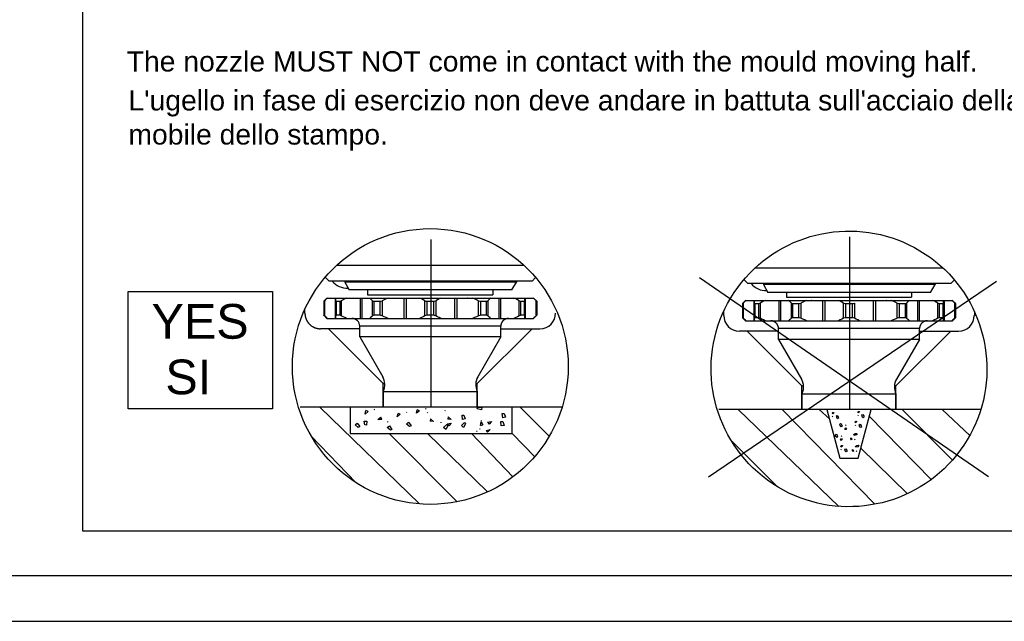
# Model space of a CAD drawing. Extents: x 0 to 1189, y 0 to 841.
# Tile 59 of 80: x 823 to 930, y 0 to 66. Entities that reach past the tile are written whole.
import ezdxf

# ---------------------------------------------------------------- set-up
doc = ezdxf.new("R2010")
doc.units = 0
doc.header["$LTSCALE"] = 65.395
doc.layers.get('0').update_dxf_attribs({"linetype": 'CONTINUOUS'})
doc.styles.add('TEXTSTYLE_2', font='arial.ttf')

# ---------------------------------------------------------------- blocks, each defined once
blk = doc.blocks.new('A0_BL15', base_point=(594.5, 420.5))
at = {"color": 7, "linetype": 'CONTINUOUS'}
for p, q in [((5, 5), (1184, 5)), ((0, 0), (1189, 0))]:
    blk.add_line(p, q, dxfattribs=at)
blk = doc.blocks.new('MG46-3DSLA_BL18', base_point=(890.55, 72.27))
at = {"color": 7, "linetype": 'CONTINUOUS'}
for p, q in [((829.56, 9.87), (829.56, 134.63)), ((908.48, 41.9), (909.09, 42.09)), ((909.09, 42.09), (909.71, 42.26)), ((909.71, 42.26), (910.34, 42.4)), ((910.34, 42.4), (910.97, 42.51)), ((910.97, 42.51), (911.61, 42.6)), ((911.61, 42.6), (912.25, 42.66)), ((912.25, 42.66), (912.89, 42.69)), ((912.89, 42.69), (913.54, 42.7)), ((913.41, 23.18), (913.41, 42.05)), ((913.54, 42.7), (914.18, 42.68)), ((914.18, 42.68), (914.83, 42.63)), ((914.83, 42.63), (915.48, 42.55)), ((915.48, 42.55), (916.12, 42.44)), ((916.12, 42.44), (916.76, 42.31)), ((916.76, 42.31), (917.39, 42.14)), ((917.39, 42.14), (918.03, 41.95)), ((867.63, 23.44), (867.63, 41.79)), ((906.11, 40.87), (906.69, 41.16)), ((906.69, 41.16), (907.27, 41.43)), ((907.27, 41.43), (907.87, 41.68)), ((907.87, 41.68), (908.48, 41.9)), ((918.03, 41.95), (918.65, 41.73)), ((918.65, 41.73), (919.27, 41.48)), ((919.27, 41.48), (919.88, 41.2)), ((919.88, 41.2), (920.49, 40.89)), ((904.46, 39.82), (904.99, 40.2)), ((904.99, 40.2), (905.55, 40.54)), ((905.55, 40.54), (906.11, 40.87)), ((920.49, 40.89), (921.08, 40.55)), ((921.08, 40.55), (921.66, 40.18)), ((921.66, 40.18), (922.23, 39.79)), ((857.29, 38.95), (877.78, 38.95)), ((902.94, 38.56), (903.43, 39)), ((903.43, 39), (903.93, 39.43)), ((903.93, 39.43), (904.46, 39.82)), ((922.23, 39.79), (922.77, 39.37)), ((922.77, 39.37), (923.29, 38.93)), ((923.29, 38.93), (923.79, 38.48)), ((902.01, 37.59), (902.46, 38.09)), ((902.46, 38.09), (902.94, 38.56)), ((903.08, 38.68), (923.57, 38.68)), ((923.79, 38.48), (924.26, 38.01)), ((924.26, 38.01), (924.7, 37.51)), ((856.05, 37.65), (856.49, 37.23)), ((878.67, 37.23), (856.49, 37.23)), ((858.2, 37.23), (858.2, 37.1)), ((858.2, 37.1), (858.67, 36.25)), ((876.96, 37.1), (858.2, 37.1)), ((876.44, 36.25), (876.96, 37.1)), ((876.96, 37.23), (876.96, 37.1)), ((879.05, 37.61), (878.67, 37.23)), ((928.56, 15.82), (896.96, 37.59)), ((897.95, 15.82), (929.44, 37.22)), ((901.15, 36.53), (901.57, 37.07)), ((901.57, 37.07), (902.01, 37.59)), ((901.83, 37.39), (902.27, 36.97)), ((924.46, 36.97), (902.27, 36.97)), ((903.98, 36.97), (903.98, 36.84)), ((903.98, 36.84), (904.46, 35.99)), ((922.74, 36.84), (903.98, 36.84)), ((922.23, 35.99), (922.74, 36.84)), ((922.74, 36.97), (922.74, 36.84)), ((924.84, 37.35), (924.46, 36.97)), ((924.7, 37.51), (925.13, 37.01)), ((925.13, 37.01), (925.52, 36.48)), ((834.51, 36.09), (850.27, 36.09)), ((834.51, 23.25), (834.51, 36.09)), ((850.27, 36.09), (850.27, 23.25)), ((876.44, 36.25), (858.67, 36.25)), ((860.68, 36.25), (860.68, 35.71)), ((860.68, 35.71), (874.39, 35.71)), ((874.39, 36.25), (874.39, 35.71)), ((900.39, 35.38), (900.76, 35.96)), ((900.76, 35.96), (901.15, 36.53)), ((922.23, 35.99), (904.46, 35.99)), ((906.47, 35.99), (906.47, 35.45)), ((920.17, 35.99), (920.17, 35.45)), ((925.52, 36.48), (925.9, 35.95)), ((925.9, 35.95), (926.24, 35.4)), ((856.23, 35.36), (855.89, 35.02)), ((855.89, 35.02), (855.91, 35.04)), ((855.89, 35.02), (855.89, 35.02)), ((855.89, 35.02), (855.89, 33.48)), ((855.89, 35.02), (855.89, 33.48)), ((855.91, 35.04), (856.07, 35.18)), ((855.96, 35.08), (855.96, 33.42)), ((856.18, 35.28), (856.07, 35.18)), ((856.29, 35.36), (856.18, 35.28)), ((856.23, 35.36), (863.43, 35.36)), ((857.14, 35.36), (857.14, 33.14)), ((857.21, 33.14), (857.21, 35.36)), ((857.21, 35.08), (857.23, 35.04)), ((857.23, 35.04), (857.28, 35.02)), ((857.28, 35.02), (857.63, 35.02)), ((857.28, 33.48), (857.28, 35.02)), ((857.63, 35.02), (857.71, 35.04)), ((857.63, 35.02), (857.63, 33.48)), ((857.71, 35.04), (857.81, 35.08)), ((858, 35.18), (857.81, 35.08)), ((857.81, 35.08), (857.81, 33.42)), ((858.19, 35.28), (858, 35.18)), ((858.38, 35.36), (858.19, 35.28)), ((859.86, 35.36), (859.86, 33.14)), ((860.05, 35.36), (860.05, 33.14)), ((861.01, 35.28), (860.91, 35.36)), ((861.12, 35.18), (861.01, 35.28)), ((861.23, 35.08), (861.12, 35.18)), ((861.23, 35.08), (861.31, 35.04)), ((861.23, 33.42), (861.23, 35.08)), ((861.31, 35.04), (861.41, 35.02)), ((861.41, 35.02), (862.02, 35.02)), ((861.41, 33.48), (861.41, 35.02)), ((862.02, 35.02), (862.13, 35.04)), ((862.02, 35.02), (862.02, 33.48)), ((862.13, 35.04), (862.26, 35.08)), ((862.48, 35.18), (862.26, 35.08)), ((862.26, 35.08), (862.26, 33.42)), ((862.7, 35.28), (862.48, 35.18)), ((862.92, 35.36), (862.7, 35.28)), ((863.46, 35.36), (863.43, 35.36)), ((863.46, 35.36), (871.61, 35.36)), ((864.63, 35.36), (864.63, 33.14)), ((864.89, 35.36), (864.89, 33.14)), ((866.56, 35.28), (866.37, 35.36)), ((866.75, 35.18), (866.56, 35.28)), ((866.94, 35.08), (866.75, 35.18)), ((866.94, 35.08), (867.06, 35.04)), ((866.94, 33.42), (866.94, 35.08)), ((867.06, 35.04), (867.18, 35.02)), ((867.18, 35.02), (867.89, 35.02)), ((867.18, 33.48), (867.18, 35.02)), ((867.89, 35.02), (868.01, 35.04)), ((867.89, 35.02), (867.89, 33.48)), ((868.01, 35.04), (868.13, 35.08)), ((868.32, 35.18), (868.13, 35.08)), ((868.13, 35.08), (868.13, 33.42)), ((868.51, 35.28), (868.32, 35.18)), ((868.7, 35.36), (868.51, 35.28)), ((870.18, 35.36), (870.18, 33.14)), ((870.44, 35.36), (870.44, 33.14)), ((871.65, 35.36), (871.61, 35.36)), ((871.65, 35.36), (878.84, 35.36)), ((872.37, 35.28), (872.15, 35.36)), ((872.59, 35.18), (872.37, 35.28)), ((872.81, 35.08), (872.59, 35.18)), ((872.81, 35.08), (872.94, 35.04)), ((872.81, 33.42), (872.81, 35.08)), ((872.94, 35.04), (873.05, 35.02)), ((873.05, 35.02), (873.66, 35.02)), ((873.05, 33.48), (873.05, 35.02)), ((873.66, 35.02), (873.76, 35.04)), ((873.66, 35.02), (873.66, 33.48)), ((873.76, 35.04), (873.84, 35.08)), ((873.95, 35.18), (873.84, 35.08)), ((873.84, 35.08), (873.84, 33.42)), ((874.06, 35.28), (873.95, 35.18)), ((874.17, 35.36), (874.06, 35.28)), ((875.02, 35.36), (875.02, 33.14)), ((875.21, 35.36), (875.21, 33.14)), ((876.88, 35.28), (876.69, 35.36)), ((877.07, 35.18), (876.88, 35.28)), ((877.26, 35.08), (877.07, 35.18)), ((877.26, 35.08), (877.37, 35.04)), ((877.26, 33.42), (877.26, 35.08)), ((877.37, 35.04), (877.45, 35.02)), ((877.45, 35.02), (877.8, 35.02)), ((877.45, 33.48), (877.45, 35.02)), ((877.8, 35.02), (877.84, 35.04)), ((877.8, 35.02), (877.8, 33.48)), ((877.84, 35.04), (877.86, 35.08)), ((877.86, 33.14), (877.86, 35.36)), ((877.93, 35.36), (877.93, 33.14)), ((878.89, 35.28), (878.78, 35.36)), ((878.84, 35.36), (879.19, 35.02)), ((879, 35.18), (878.89, 35.28)), ((879.16, 35.04), (879, 35.18)), ((879.11, 33.42), (879.11, 35.08)), ((879.18, 33.48), (879.18, 35.02)), ((879.19, 35.02), (879.19, 33.48)), ((899.74, 34.18), (900.05, 34.78)), ((900.05, 34.78), (900.39, 35.38)), ((902.01, 35.1), (901.67, 34.76)), ((901.68, 34.76), (901.67, 34.76)), ((901.67, 34.76), (901.67, 33.22)), ((901.68, 34.76), (901.7, 34.77)), ((901.68, 34.76), (901.68, 33.22)), ((901.7, 34.77), (901.86, 34.92)), ((901.75, 34.82), (901.75, 33.16)), ((901.97, 35.01), (901.86, 34.92)), ((902.07, 35.1), (901.97, 35.01)), ((902.01, 35.1), (909.21, 35.1)), ((902.93, 35.1), (902.93, 32.88)), ((903, 32.88), (903, 35.1)), ((903, 34.82), (903.02, 34.77)), ((903.02, 34.77), (903.06, 34.76)), ((903.06, 34.76), (903.41, 34.76)), ((903.06, 33.22), (903.06, 34.76)), ((903.41, 34.76), (903.49, 34.77)), ((903.41, 34.76), (903.41, 33.22)), ((903.49, 34.77), (903.59, 34.82)), ((903.79, 34.92), (903.59, 34.82)), ((903.59, 34.82), (903.59, 33.16)), ((903.98, 35.01), (903.79, 34.92)), ((904.16, 35.1), (903.98, 35.01)), ((905.65, 35.1), (905.65, 32.88)), ((905.84, 35.1), (905.84, 32.88)), ((906.47, 35.45), (920.17, 35.45)), ((906.8, 35.01), (906.69, 35.1)), ((906.91, 34.92), (906.8, 35.01)), ((907.02, 34.82), (906.91, 34.92)), ((907.02, 34.82), (907.1, 34.77)), ((907.02, 33.16), (907.02, 34.82)), ((907.1, 34.77), (907.19, 34.76)), ((907.19, 34.76), (907.8, 34.76)), ((907.19, 33.22), (907.19, 34.76)), ((907.8, 34.76), (907.92, 34.77)), ((907.8, 34.76), (907.8, 33.22)), ((907.92, 34.77), (908.05, 34.82)), ((908.27, 34.92), (908.05, 34.82)), ((908.05, 34.82), (908.05, 33.16)), ((908.49, 35.01), (908.27, 34.92)), ((908.7, 35.1), (908.49, 35.01)), ((909.24, 35.1), (909.21, 35.1)), ((909.24, 35.1), (917.4, 35.1)), ((910.42, 35.1), (910.42, 32.88)), ((910.67, 35.1), (910.67, 32.88)), ((912.35, 35.01), (912.16, 35.1)), ((912.53, 34.92), (912.35, 35.01)), ((912.73, 34.82), (912.53, 34.92)), ((912.73, 34.82), (912.85, 34.77)), ((912.73, 33.16), (912.73, 34.82)), ((912.85, 34.77), (912.97, 34.76)), ((912.97, 34.76), (913.67, 34.76)), ((912.97, 33.22), (912.97, 34.76)), ((913.67, 34.76), (913.8, 34.77)), ((913.67, 34.76), (913.67, 33.22)), ((913.8, 34.77), (913.91, 34.82)), ((913.91, 34.82), (913.91, 33.16)), ((915.97, 35.1), (915.97, 32.88)), ((916.22, 35.1), (916.22, 32.88)), ((917.43, 35.1), (917.4, 35.1)), ((917.43, 35.1), (924.63, 35.1)), ((918.15, 35.01), (917.94, 35.1)), ((918.37, 34.92), (918.15, 35.01)), ((918.59, 34.82), (918.37, 34.92)), ((918.59, 34.82), (918.72, 34.77)), ((918.59, 33.16), (918.59, 34.82)), ((918.72, 34.77), (918.84, 34.76)), ((918.84, 34.76), (919.45, 34.76)), ((918.84, 33.22), (918.84, 34.76)), ((919.45, 34.76), (919.55, 34.77)), ((919.45, 34.76), (919.45, 33.22)), ((919.55, 34.77), (919.62, 34.82)), ((919.73, 34.92), (919.62, 34.82)), ((919.62, 34.82), (919.62, 33.16)), ((919.84, 35.01), (919.73, 34.92)), ((919.95, 35.1), (919.84, 35.01)), ((920.81, 35.1), (920.81, 32.88)), ((921, 35.1), (921, 32.88)), ((922.67, 35.01), (922.48, 35.1)), ((922.86, 34.92), (922.67, 35.01)), ((923.05, 34.82), (922.86, 34.92)), ((923.05, 34.82), (923.15, 34.77)), ((923.05, 33.16), (923.05, 34.82)), ((923.15, 34.77), (923.23, 34.76)), ((923.23, 34.76), (923.58, 34.76)), ((923.23, 33.22), (923.23, 34.76)), ((923.58, 34.76), (923.63, 34.77)), ((923.58, 34.76), (923.58, 33.22)), ((923.63, 34.77), (923.64, 34.82)), ((923.64, 32.88), (923.64, 35.1)), ((923.71, 35.1), (923.71, 32.88)), ((924.68, 35.01), (924.57, 35.1)), ((924.63, 35.1), (924.97, 34.76)), ((924.79, 34.92), (924.68, 35.01)), ((924.95, 34.77), (924.79, 34.92)), ((924.9, 33.16), (924.9, 34.82)), ((924.97, 33.22), (924.97, 34.76)), ((924.97, 34.76), (924.97, 33.22)), ((926.24, 35.4), (926.57, 34.83)), ((926.57, 34.83), (926.86, 34.26)), ((853.83, 33.72), (853.83, 34.17)), ((853.83, 33.72), (853.83, 33.68)), ((853.83, 33.68), (853.83, 33.64)), ((853.83, 33.64), (853.83, 33.61)), ((853.83, 33.61), (853.84, 33.57)), ((853.84, 33.57), (853.84, 33.53)), ((853.84, 33.53), (853.85, 33.49)), ((853.85, 33.49), (853.85, 33.46)), ((853.85, 33.46), (853.86, 33.42)), ((853.86, 33.42), (853.86, 33.38)), ((853.86, 33.38), (853.87, 33.35)), ((855.91, 33.47), (855.89, 33.48)), ((855.89, 33.48), (856.23, 33.14)), ((855.89, 33.48), (855.89, 33.48)), ((856.07, 33.32), (855.91, 33.47)), ((857.23, 33.47), (857.21, 33.42)), ((857.28, 33.48), (857.23, 33.47)), ((857.63, 33.48), (857.28, 33.48)), ((857.71, 33.47), (857.63, 33.48)), ((857.81, 33.42), (857.71, 33.47)), ((858, 33.32), (857.81, 33.42)), ((861.23, 33.42), (861.12, 33.32)), ((861.31, 33.47), (861.23, 33.42)), ((861.41, 33.48), (861.31, 33.47)), ((862.02, 33.48), (861.41, 33.48)), ((862.13, 33.47), (862.02, 33.48)), ((862.26, 33.42), (862.13, 33.47)), ((862.48, 33.32), (862.26, 33.42)), ((866.94, 33.42), (866.75, 33.32)), ((867.06, 33.47), (866.94, 33.42)), ((867.18, 33.48), (867.06, 33.47)), ((867.89, 33.48), (867.18, 33.48)), ((868.01, 33.47), (867.89, 33.48)), ((868.13, 33.42), (868.01, 33.47)), ((868.03, 33.46), (868.09, 33.5)), ((868.32, 33.32), (868.13, 33.42)), ((872.81, 33.42), (872.59, 33.32)), ((872.94, 33.47), (872.81, 33.42)), ((873.05, 33.48), (872.94, 33.47)), ((873.66, 33.48), (873.05, 33.48)), ((873.76, 33.47), (873.66, 33.48)), ((873.84, 33.42), (873.76, 33.47)), ((873.95, 33.32), (873.84, 33.42)), ((877.26, 33.42), (877.07, 33.32)), ((877.37, 33.47), (877.26, 33.42)), ((877.45, 33.48), (877.37, 33.47)), ((877.8, 33.48), (877.45, 33.48)), ((877.84, 33.47), (877.8, 33.48)), ((877.86, 33.42), (877.84, 33.47)), ((879.19, 33.48), (878.84, 33.14)), ((879.16, 33.47), (879, 33.32)), ((879.18, 33.48), (879.16, 33.47)), ((879.18, 33.48), (879.19, 33.48)), ((899.21, 32.95), (899.46, 33.57)), ((899.46, 33.57), (899.74, 34.18)), ((899.62, 33.46), (899.62, 33.91)), ((926.86, 34.26), (927.13, 33.67)), ((927.03, 33.91), (927.03, 33.46)), ((927.13, 33.67), (927.38, 33.07)), ((853.87, 33.35), (853.88, 33.31)), ((853.88, 33.31), (853.89, 33.28)), ((853.89, 33.28), (853.9, 33.24)), ((853.9, 33.24), (853.91, 33.2)), ((853.91, 33.2), (853.92, 33.17)), ((853.92, 33.17), (853.93, 33.13)), ((853.93, 33.13), (853.95, 33.1)), ((853.95, 33.1), (853.96, 33.06)), ((853.96, 33.06), (853.98, 33.03)), ((853.98, 33.03), (853.99, 33)), ((853.99, 33), (854.01, 32.96)), ((854.01, 32.96), (854.02, 32.93)), ((854.02, 32.93), (854.04, 32.9)), ((854.04, 32.9), (854.06, 32.86)), ((854.06, 32.86), (854.08, 32.83)), ((854.08, 32.83), (854.1, 32.8)), ((854.1, 32.8), (854.12, 32.77)), ((854.12, 32.77), (854.14, 32.74)), ((854.14, 32.74), (854.16, 32.71)), ((854.16, 32.71), (854.18, 32.68)), ((854.18, 32.68), (854.21, 32.65)), ((854.21, 32.65), (854.23, 32.62)), ((854.23, 32.62), (854.26, 32.59)), ((854.26, 32.59), (854.28, 32.56)), ((854.28, 32.56), (854.31, 32.54)), ((854.31, 32.54), (854.33, 32.51)), ((854.33, 32.51), (854.36, 32.48)), ((854.36, 32.48), (854.39, 32.46)), ((854.39, 32.46), (854.42, 32.43)), ((854.42, 32.43), (854.44, 32.41)), ((854.44, 32.41), (854.47, 32.38)), ((854.47, 32.38), (854.5, 32.36)), ((854.5, 32.36), (854.53, 32.34)), ((854.53, 32.34), (854.56, 32.32)), ((854.56, 32.32), (854.59, 32.3)), ((856.18, 33.23), (856.07, 33.32)), ((856.29, 33.14), (856.18, 33.23)), ((856.23, 33.14), (878.84, 33.14)), ((858.19, 33.23), (858, 33.32)), ((858.38, 33.14), (858.19, 33.23)), ((861.01, 33.23), (860.91, 33.14)), ((861.12, 33.32), (861.01, 33.23)), ((862.7, 33.23), (862.48, 33.32)), ((862.92, 33.14), (862.7, 33.23)), ((866.56, 33.23), (866.37, 33.14)), ((866.75, 33.32), (866.56, 33.23)), ((868.51, 33.23), (868.32, 33.32)), ((868.7, 33.14), (868.51, 33.23)), ((872.37, 33.23), (872.15, 33.14)), ((872.59, 33.32), (872.37, 33.23)), ((874.06, 33.23), (873.95, 33.32)), ((874.17, 33.14), (874.06, 33.23)), ((875.25, 32.32), (875.24, 32.3)), ((875.24, 32.3), (875.24, 32.28)), ((875.26, 32.43), (875.25, 32.41)), ((875.25, 32.41), (875.25, 32.39)), ((875.25, 32.39), (875.25, 32.38)), ((875.25, 32.38), (875.25, 32.36)), ((875.25, 32.36), (875.25, 32.34)), ((875.25, 32.34), (875.25, 32.32)), ((875.27, 32.47), (875.26, 32.45)), ((875.26, 32.45), (875.26, 32.43)), ((875.28, 32.52), (875.27, 32.5)), ((875.27, 32.5), (875.27, 32.49)), ((875.27, 32.49), (875.27, 32.47)), ((875.29, 32.56), (875.28, 32.54)), ((875.28, 32.54), (875.28, 32.52)), ((875.3, 32.57), (875.29, 32.56)), ((875.31, 32.61), (875.3, 32.59)), ((875.3, 32.59), (875.3, 32.57)), ((875.32, 32.63), (875.31, 32.61)), ((875.33, 32.64), (875.32, 32.63)), ((875.34, 32.68), (875.33, 32.66)), ((875.33, 32.66), (875.33, 32.64)), ((875.35, 32.69), (875.34, 32.68)), ((875.36, 32.71), (875.35, 32.69)), ((875.37, 32.73), (875.36, 32.71)), ((875.38, 32.74), (875.37, 32.73)), ((875.39, 32.76), (875.38, 32.74)), ((875.4, 32.77), (875.39, 32.76)), ((875.41, 32.79), (875.4, 32.77)), ((875.42, 32.8), (875.41, 32.79)), ((875.43, 32.82), (875.42, 32.8)), ((875.45, 32.83), (875.43, 32.82)), ((875.46, 32.85), (875.45, 32.83)), ((875.47, 32.86), (875.46, 32.85)), ((875.48, 32.87), (875.47, 32.86)), ((875.5, 32.89), (875.48, 32.87)), ((875.51, 32.9), (875.5, 32.89)), ((875.52, 32.91), (875.51, 32.9)), ((875.54, 32.93), (875.52, 32.91)), ((875.55, 32.94), (875.54, 32.93)), ((875.57, 32.95), (875.55, 32.94)), ((875.58, 32.96), (875.57, 32.95)), ((875.6, 32.97), (875.58, 32.96)), ((875.61, 32.98), (875.6, 32.97)), ((875.63, 32.99), (875.61, 32.98)), ((875.64, 33), (875.63, 32.99)), ((875.66, 33.01), (875.64, 33)), ((875.67, 33.02), (875.66, 33.01)), ((875.69, 33.03), (875.67, 33.02)), ((875.71, 33.04), (875.69, 33.03)), ((875.72, 33.05), (875.71, 33.04)), ((875.74, 33.06), (875.72, 33.05)), ((875.76, 33.07), (875.74, 33.06)), ((875.77, 33.07), (875.76, 33.07)), ((875.79, 33.08), (875.77, 33.07)), ((875.81, 33.09), (875.79, 33.08)), ((875.83, 33.09), (875.81, 33.09)), ((875.84, 33.1), (875.83, 33.09)), ((875.86, 33.1), (875.84, 33.1)), ((875.88, 33.11), (875.86, 33.1)), ((875.9, 33.11), (875.88, 33.11)), ((875.92, 33.12), (875.9, 33.11)), ((875.93, 33.12), (875.92, 33.12)), ((875.95, 33.12), (875.93, 33.12)), ((875.97, 33.13), (875.95, 33.12)), ((875.99, 33.13), (875.97, 33.13)), ((876.01, 33.13), (875.99, 33.13)), ((876.03, 33.13), (876.01, 33.13)), ((876.04, 33.14), (876.03, 33.13)), ((876.06, 33.14), (876.04, 33.14)), ((876.08, 33.14), (876.06, 33.14)), ((876.1, 33.14), (876.08, 33.14)), ((876.88, 33.23), (876.69, 33.14)), ((877.07, 33.32), (876.88, 33.23)), ((878.89, 33.23), (878.78, 33.14)), ((879, 33.32), (878.89, 33.23)), ((898.8, 31.69), (898.99, 32.32)), ((898.99, 32.32), (899.21, 32.95)), ((901.67, 33.22), (902.01, 32.88)), ((901.67, 33.22), (901.68, 33.22)), ((901.7, 33.2), (901.68, 33.22)), ((901.86, 33.06), (901.7, 33.2)), ((901.97, 32.97), (901.86, 33.06)), ((902.07, 32.88), (901.97, 32.97)), ((902.01, 32.88), (924.63, 32.88)), ((903.02, 33.2), (903, 33.16)), ((903.06, 33.22), (903.02, 33.2)), ((903.41, 33.22), (903.06, 33.22)), ((903.49, 33.2), (903.41, 33.22)), ((903.59, 33.16), (903.49, 33.2)), ((903.79, 33.06), (903.59, 33.16)), ((903.98, 32.97), (903.79, 33.06)), ((904.16, 32.88), (903.98, 32.97)), ((904.77, 32.88), (904.76, 32.88)), ((904.79, 32.88), (904.77, 32.88)), ((904.81, 32.87), (904.79, 32.88)), ((904.83, 32.87), (904.81, 32.87)), ((904.85, 32.87), (904.83, 32.87)), ((904.87, 32.87), (904.85, 32.87)), ((904.89, 32.87), (904.87, 32.87)), ((904.9, 32.86), (904.89, 32.87)), ((904.92, 32.86), (904.9, 32.86)), ((904.94, 32.86), (904.92, 32.86)), ((904.96, 32.85), (904.94, 32.86)), ((904.98, 32.85), (904.96, 32.85)), ((905, 32.84), (904.98, 32.85)), ((905.01, 32.84), (905, 32.84)), ((905.03, 32.83), (905.01, 32.84)), ((905.05, 32.82), (905.03, 32.83)), ((905.07, 32.82), (905.05, 32.82)), ((905.08, 32.81), (905.07, 32.82)), ((905.1, 32.8), (905.08, 32.81)), ((905.12, 32.8), (905.1, 32.8)), ((905.13, 32.79), (905.12, 32.8)), ((905.15, 32.78), (905.13, 32.79)), ((905.17, 32.77), (905.15, 32.78)), ((905.18, 32.76), (905.17, 32.77)), ((905.2, 32.75), (905.18, 32.76)), ((905.21, 32.74), (905.2, 32.75)), ((905.23, 32.73), (905.21, 32.74)), ((905.25, 32.72), (905.23, 32.73)), ((905.26, 32.71), (905.25, 32.72)), ((905.28, 32.7), (905.26, 32.71)), ((905.29, 32.69), (905.28, 32.7)), ((905.31, 32.68), (905.29, 32.69)), ((905.32, 32.66), (905.31, 32.68)), ((905.33, 32.65), (905.32, 32.66)), ((905.35, 32.64), (905.33, 32.65)), ((905.36, 32.62), (905.35, 32.64)), ((905.37, 32.61), (905.36, 32.62)), ((905.39, 32.6), (905.37, 32.61)), ((905.4, 32.58), (905.39, 32.6)), ((905.41, 32.57), (905.4, 32.58)), ((905.42, 32.56), (905.41, 32.57)), ((905.44, 32.54), (905.42, 32.56)), ((905.45, 32.53), (905.44, 32.54)), ((905.46, 32.51), (905.45, 32.53)), ((905.47, 32.49), (905.46, 32.51)), ((905.48, 32.48), (905.47, 32.49)), ((905.49, 32.46), (905.48, 32.48)), ((905.5, 32.45), (905.49, 32.46)), ((905.51, 32.43), (905.5, 32.45)), ((905.52, 32.41), (905.51, 32.43)), ((905.52, 32.4), (905.52, 32.41)), ((905.53, 32.38), (905.52, 32.4)), ((905.54, 32.36), (905.53, 32.38)), ((905.55, 32.35), (905.54, 32.36)), ((905.55, 32.33), (905.55, 32.35)), ((905.56, 32.31), (905.55, 32.33)), ((905.57, 32.3), (905.56, 32.31)), ((906.8, 32.97), (906.69, 32.88)), ((906.91, 33.06), (906.8, 32.97)), ((907.02, 33.16), (906.91, 33.06)), ((907.1, 33.2), (907.02, 33.16)), ((907.19, 33.22), (907.1, 33.2)), ((907.8, 33.22), (907.19, 33.22)), ((907.92, 33.2), (907.8, 33.22)), ((908.05, 33.16), (907.92, 33.2)), ((908.27, 33.06), (908.05, 33.16)), ((908.49, 32.97), (908.27, 33.06)), ((908.7, 32.88), (908.49, 32.97)), ((912.35, 32.97), (912.16, 32.88)), ((912.53, 33.06), (912.35, 32.97)), ((912.73, 33.16), (912.53, 33.06)), ((912.85, 33.2), (912.73, 33.16)), ((912.97, 33.22), (912.85, 33.2)), ((913.67, 33.22), (912.97, 33.22)), ((913.8, 33.2), (913.67, 33.22)), ((913.91, 33.16), (913.8, 33.2)), ((914.11, 33.06), (913.91, 33.16)), ((914.3, 32.97), (914.11, 33.06)), ((914.48, 32.88), (914.3, 32.97)), ((918.15, 32.97), (917.94, 32.88)), ((918.37, 33.06), (918.15, 32.97)), ((918.59, 33.16), (918.37, 33.06)), ((918.72, 33.2), (918.59, 33.16)), ((918.84, 33.22), (918.72, 33.2)), ((919.45, 33.22), (918.84, 33.22)), ((919.55, 33.2), (919.45, 33.22)), ((919.62, 33.16), (919.55, 33.2)), ((919.73, 33.06), (919.62, 33.16)), ((919.84, 32.97), (919.73, 33.06)), ((919.95, 32.88), (919.84, 32.97)), ((921.09, 32.33), (921.08, 32.31)), ((921.08, 32.31), (921.08, 32.3)), ((921.1, 32.35), (921.09, 32.33)), ((921.11, 32.38), (921.1, 32.36)), ((921.1, 32.36), (921.1, 32.35)), ((921.12, 32.4), (921.11, 32.38)), ((921.13, 32.41), (921.12, 32.4)), ((921.14, 32.43), (921.13, 32.41)), ((921.15, 32.46), (921.14, 32.45)), ((921.14, 32.45), (921.14, 32.43)), ((921.16, 32.48), (921.15, 32.46)), ((921.17, 32.49), (921.16, 32.48)), ((921.18, 32.51), (921.17, 32.49)), ((921.2, 32.53), (921.18, 32.51)), ((921.21, 32.54), (921.2, 32.53)), ((921.22, 32.56), (921.21, 32.54)), ((921.23, 32.57), (921.22, 32.56)), ((921.24, 32.58), (921.23, 32.57)), ((921.26, 32.6), (921.24, 32.58)), ((921.27, 32.61), (921.26, 32.6)), ((921.28, 32.62), (921.27, 32.61)), ((921.3, 32.64), (921.28, 32.62)), ((921.31, 32.65), (921.3, 32.64)), ((921.32, 32.66), (921.31, 32.65)), ((921.34, 32.68), (921.32, 32.66)), ((921.35, 32.69), (921.34, 32.68)), ((921.37, 32.7), (921.35, 32.69)), ((921.38, 32.71), (921.37, 32.7)), ((921.4, 32.72), (921.38, 32.71)), ((921.41, 32.73), (921.4, 32.72)), ((921.43, 32.74), (921.41, 32.73)), ((921.44, 32.75), (921.43, 32.74)), ((921.46, 32.76), (921.44, 32.75)), ((921.48, 32.77), (921.46, 32.76)), ((921.49, 32.78), (921.48, 32.77)), ((921.51, 32.79), (921.49, 32.78)), ((921.53, 32.8), (921.51, 32.79)), ((921.54, 32.8), (921.53, 32.8)), ((921.56, 32.81), (921.54, 32.8)), ((921.58, 32.82), (921.56, 32.81)), ((921.59, 32.82), (921.58, 32.82)), ((921.61, 32.83), (921.59, 32.82)), ((921.63, 32.84), (921.61, 32.83)), ((921.65, 32.84), (921.63, 32.84)), ((921.66, 32.85), (921.65, 32.84)), ((921.68, 32.85), (921.66, 32.85)), ((921.7, 32.86), (921.68, 32.85)), ((921.72, 32.86), (921.7, 32.86)), ((921.74, 32.86), (921.72, 32.86)), ((921.76, 32.87), (921.74, 32.86)), ((921.77, 32.87), (921.76, 32.87)), ((921.79, 32.87), (921.77, 32.87)), ((921.81, 32.87), (921.79, 32.87)), ((921.83, 32.87), (921.81, 32.87)), ((921.85, 32.88), (921.83, 32.87)), ((921.87, 32.88), (921.85, 32.88)), ((921.89, 32.88), (921.87, 32.88)), ((922.67, 32.97), (922.48, 32.88)), ((922.86, 33.06), (922.67, 32.97)), ((923.05, 33.16), (922.86, 33.06)), ((923.15, 33.2), (923.05, 33.16)), ((923.23, 33.22), (923.15, 33.2)), ((923.58, 33.22), (923.23, 33.22)), ((923.63, 33.2), (923.58, 33.22)), ((923.64, 33.16), (923.63, 33.2)), ((924.68, 32.97), (924.57, 32.88)), ((924.97, 33.22), (924.63, 32.88)), ((924.79, 33.06), (924.68, 32.97)), ((924.95, 33.2), (924.79, 33.06)), ((924.97, 33.22), (924.95, 33.2)), ((924.97, 33.22), (924.97, 33.22)), ((927.38, 33.07), (927.6, 32.47)), ((927.6, 32.47), (927.79, 31.85)), ((854.59, 32.3), (854.62, 32.27)), ((854.62, 32.27), (854.66, 32.26)), ((854.66, 32.26), (854.69, 32.24)), ((854.69, 32.24), (854.72, 32.22)), ((854.72, 32.22), (854.75, 32.2)), ((854.75, 32.2), (854.79, 32.18)), ((854.79, 32.18), (854.82, 32.17)), ((854.82, 32.17), (854.85, 32.15)), ((854.85, 32.15), (854.89, 32.14)), ((854.89, 32.14), (854.92, 32.12)), ((854.92, 32.12), (854.96, 32.11)), ((854.96, 32.11), (854.99, 32.1)), ((854.99, 32.1), (855.03, 32.09)), ((855.03, 32.09), (855.06, 32.08)), ((855.06, 32.08), (855.1, 32.07)), ((855.1, 32.07), (855.14, 32.06)), ((855.14, 32.06), (855.17, 32.05)), ((855.17, 32.05), (855.21, 32.04)), ((855.21, 32.04), (855.24, 32.03)), ((855.24, 32.03), (855.28, 32.03)), ((855.28, 32.03), (855.32, 32.02)), ((855.32, 32.02), (855.36, 32.02)), ((855.36, 32.02), (855.39, 32.01)), ((855.39, 32.01), (855.43, 32.01)), ((855.43, 32.01), (855.47, 32.01)), ((855.47, 32.01), (855.51, 32.01)), ((855.51, 32.01), (855.54, 32.01)), ((859.83, 32.01), (855.54, 32.01)), ((862.4, 26.01), (856.4, 32.01)), ((875.24, 32.28), (859.83, 32.28)), ((859.83, 31.11), (859.83, 32.28)), ((872.68, 26.01), (878.67, 32.01)), ((875.24, 31.11), (875.24, 32.28)), ((875.24, 32.01), (879.53, 32.01)), ((898.64, 31.06), (898.8, 31.69)), ((905.61, 31.75), (901.33, 31.75)), ((908.18, 25.75), (902.19, 31.75)), ((905.57, 32.28), (905.57, 32.3)), ((905.58, 32.26), (905.57, 32.28)), ((905.58, 32.24), (905.58, 32.26)), ((905.59, 32.22), (905.58, 32.24)), ((905.59, 32.21), (905.59, 32.22)), ((905.6, 32.19), (905.59, 32.21)), ((905.6, 32.17), (905.6, 32.19)), ((905.6, 32.15), (905.6, 32.17)), ((905.6, 32.13), (905.6, 32.15)), ((905.61, 32.11), (905.6, 32.13)), ((905.61, 32.09), (905.61, 32.11)), ((905.61, 32.08), (905.61, 32.09)), ((905.61, 32.06), (905.61, 32.08)), ((905.61, 32.04), (905.61, 32.06)), ((905.61, 32.02), (905.61, 32.04)), ((921.03, 32.02), (905.61, 32.02)), ((905.61, 30.85), (905.61, 32.02)), ((918.46, 25.75), (924.46, 31.75)), ((921.04, 32.11), (921.03, 32.09)), ((921.03, 32.09), (921.03, 32.08)), ((921.03, 32.08), (921.03, 32.06)), ((921.03, 32.06), (921.03, 32.04)), ((921.03, 32.04), (921.03, 32.02)), ((921.03, 30.85), (921.03, 32.02)), ((921.03, 31.75), (925.31, 31.75)), ((921.05, 32.19), (921.04, 32.17)), ((921.04, 32.17), (921.04, 32.15)), ((921.04, 32.15), (921.04, 32.13)), ((921.04, 32.13), (921.04, 32.11)), ((921.06, 32.24), (921.05, 32.22)), ((921.05, 32.22), (921.05, 32.21)), ((921.05, 32.21), (921.05, 32.19)), ((921.07, 32.28), (921.06, 32.26)), ((921.06, 32.26), (921.06, 32.24)), ((921.08, 32.3), (921.07, 32.28)), ((927.79, 31.85), (927.96, 31.23)), ((927.96, 31.23), (928.1, 30.6)), ((859.83, 31.11), (862.34, 26.76)), ((875.24, 31.11), (859.83, 31.11)), ((875.24, 31.11), (872.73, 26.76)), ((898.39, 29.77), (898.5, 30.42)), ((898.5, 30.42), (898.64, 31.06)), ((905.61, 30.85), (908.12, 26.5)), ((921.03, 30.85), (905.61, 30.85)), ((921.03, 30.85), (918.52, 26.5)), ((928.1, 30.6), (928.22, 29.97)), ((898.26, 28.48), (898.32, 29.13)), ((898.32, 29.13), (898.39, 29.77)), ((928.22, 29.97), (928.3, 29.33)), ((928.3, 29.33), (928.36, 28.69)), ((898.24, 27.84), (898.26, 28.48)), ((928.36, 28.69), (928.39, 28.05)), ((928.39, 28.05), (928.4, 27.4)), ((898.25, 27.19), (898.24, 27.84)), ((898.28, 26.55), (898.25, 27.19)), ((928.4, 27.4), (928.38, 26.76)), ((862.4, 26.01), (862.56, 26.01)), ((862.4, 23.44), (862.4, 26.01)), ((872.68, 23.44), (872.68, 26.01)), ((898.34, 25.91), (898.28, 26.55)), ((898.43, 25.27), (898.34, 25.91)), ((908.15, 26.45), (908.12, 26.5)), ((908.17, 26.41), (908.15, 26.45)), ((908.19, 26.37), (908.17, 26.41)), ((908.21, 26.33), (908.19, 26.37)), ((908.23, 26.28), (908.21, 26.33)), ((908.24, 26.24), (908.23, 26.28)), ((908.26, 26.2), (908.24, 26.24)), ((908.27, 26.15), (908.26, 26.2)), ((908.29, 26.11), (908.27, 26.15)), ((908.3, 26.06), (908.29, 26.11)), ((908.31, 26.02), (908.3, 26.06)), ((908.32, 25.97), (908.31, 26.02)), ((908.33, 25.93), (908.32, 25.97)), ((908.34, 25.88), (908.33, 25.93)), ((908.34, 25.84), (908.34, 25.88)), ((908.35, 25.79), (908.34, 25.84)), ((928.33, 26.11), (928.25, 25.47)), ((928.38, 26.76), (928.33, 26.11)), ((862.4, 25.15), (872.68, 25.15)), ((862.4, 25.15), (862.4, 23.44)), ((872.68, 25.15), (872.68, 23.44)), ((898.54, 24.64), (898.43, 25.27)), ((908.18, 25.75), (908.35, 25.75)), ((908.18, 23.18), (908.18, 25.75)), ((908.18, 24.89), (908.2, 24.94)), ((908.18, 24.89), (918.46, 24.89)), ((908.18, 24.89), (908.18, 23.18)), ((908.2, 24.94), (908.22, 24.98)), ((908.22, 24.98), (908.24, 25.02)), ((908.24, 25.02), (908.25, 25.07)), ((908.25, 25.07), (908.27, 25.11)), ((908.27, 25.11), (908.28, 25.15)), ((908.28, 25.15), (908.3, 25.2)), ((908.3, 25.2), (908.31, 25.24)), ((908.31, 25.24), (908.32, 25.29)), ((908.32, 25.29), (908.33, 25.33)), ((908.33, 25.38), (908.34, 25.43)), ((908.33, 25.33), (908.33, 25.38)), ((908.34, 25.47), (908.35, 25.52)), ((908.34, 25.43), (908.34, 25.47)), ((908.35, 25.75), (908.35, 25.79)), ((908.35, 25.7), (908.35, 25.75)), ((908.35, 25.66), (908.35, 25.7)), ((908.35, 25.61), (908.35, 25.66)), ((908.35, 25.56), (908.35, 25.61)), ((908.35, 25.52), (908.35, 25.56)), ((918.46, 25.75), (918.29, 25.75)), ((918.46, 23.18), (918.46, 25.75)), ((918.46, 24.89), (918.46, 23.18)), ((928.14, 24.82), (928.01, 24.18)), ((928.25, 25.47), (928.14, 24.82)), ((898.68, 24.01), (898.54, 24.64)), ((898.85, 23.39), (898.68, 24.01)), ((928.01, 24.18), (927.84, 23.55)), ((850.27, 23.25), (834.51, 23.25)), ((881.95, 23.44), (853.31, 23.44)), ((855.45, 23.44), (866.36, 12.85)), ((858.76, 23.44), (858.76, 20.55)), ((860.41, 22.66), (860.5, 23.05)), ((860.74, 22.94), (860.41, 22.66)), ((860.74, 22.94), (860.5, 23.05)), ((861.46, 23.13), (861.41, 23.19)), ((863.92, 22.37), (864.01, 22.75)), ((864.26, 22.65), (863.92, 22.37)), ((864.26, 22.65), (864.01, 22.75)), ((864.98, 22.84), (864.93, 22.9)), ((866.02, 22.76), (866.11, 23.15)), ((866.35, 23.04), (866.02, 22.76)), ((866.35, 23.04), (866.11, 23.15)), ((867.08, 23.23), (867.03, 23.29)), ((867.25, 22.83), (867.2, 22.77)), ((869.18, 23.05), (869.13, 22.99)), ((872.66, 23.25), (872.73, 23.44)), ((873.12, 23.13), (872.66, 23.25)), ((872.73, 23.44), (873.18, 23.44)), ((873.18, 23.44), (873.12, 23.13)), ((875.41, 22.75), (875.62, 22.74)), ((875.46, 22.27), (875.41, 22.75)), ((875.62, 22.74), (875.77, 22.32)), ((876.48, 20.55), (876.48, 23.44)), ((877.37, 23.44), (880.55, 20.27)), ((899.04, 22.77), (898.85, 23.39)), ((899.26, 22.17), (899.04, 22.77)), ((927.73, 23.18), (899.09, 23.18)), ((901.22, 23.18), (912.2, 12.58)), ((906.01, 23.18), (916.15, 12.81)), ((910.06, 23.18), (911.18, 22.15)), ((910.91, 23.18), (912.33, 17.87)), ((911.48, 22.78), (911.56, 22.86)), ((911.55, 22.69), (911.48, 22.78)), ((911.63, 22.77), (911.55, 22.69)), ((911.56, 22.86), (911.68, 22.85)), ((911.68, 22.85), (911.63, 22.77)), ((914.27, 22.89), (914.35, 22.96)), ((914.34, 22.8), (914.27, 22.89)), ((914.31, 17.87), (915.73, 23.18)), ((914.42, 22.88), (914.34, 22.8)), ((914.35, 22.96), (914.47, 22.95)), ((914.47, 22.95), (914.42, 22.88)), ((914.73, 22.58), (914.83, 22.63)), ((914.83, 22.63), (914.94, 22.47)), ((919.12, 23.18), (924.62, 17.64)), ((923.49, 23.18), (926.52, 20.34)), ((927.65, 22.92), (927.43, 22.29)), ((927.84, 23.55), (927.65, 22.92)), ((859.32, 21.49), (859.56, 21.69)), ((859.56, 21.69), (859.84, 21.3)), ((860.31, 21.91), (860.61, 21.91)), ((860.38, 21.5), (860.31, 21.91)), ((860.61, 21.91), (860.57, 21.46)), ((861.82, 22.1), (862.12, 22.33)), ((862.24, 22.1), (861.82, 22.1)), ((862.24, 22.1), (862.12, 22.33)), ((862.88, 21.8), (862.88, 21.87)), ((864.93, 21.58), (865.17, 21.79)), ((865.27, 21.3), (864.93, 21.58)), ((865.17, 21.79), (865.45, 21.4)), ((867.57, 22.15), (867.51, 21.89)), ((867.9, 21.87), (867.51, 21.89)), ((867.57, 22.15), (867.9, 21.87)), ((868.68, 21.79), (868.7, 21.71)), ((869, 21.2), (869.34, 21.54)), ((869.34, 21.54), (869.47, 21.38)), ((869.4, 21.59), (869.83, 21.67)), ((869.4, 21.59), (869.56, 21.38)), ((869.5, 22.37), (869.44, 22.12)), ((869.83, 22.09), (869.44, 22.12)), ((869.5, 22.37), (869.83, 22.09)), ((869.83, 21.67), (869.56, 21.38)), ((870.94, 21.43), (871.27, 21.77)), ((871.01, 22.56), (871.21, 22.56)), ((871.05, 22.08), (871.01, 22.56)), ((871.36, 22.14), (871.05, 22.08)), ((871.4, 21.61), (871.18, 21.22)), ((871.21, 22.56), (871.36, 22.14)), ((871.27, 21.77), (871.4, 21.61)), ((873.02, 21.41), (873.1, 21.84)), ((873.09, 21.97), (873.1, 21.89)), ((873.1, 21.84), (873.28, 21.49)), ((873.81, 21.78), (874.24, 21.85)), ((873.81, 21.78), (873.97, 21.56)), ((874.24, 21.85), (873.97, 21.56)), ((875.25, 21.86), (875.46, 21.85)), ((875.3, 21.38), (875.25, 21.86)), ((875.77, 22.32), (875.46, 22.27)), ((875.46, 21.85), (875.61, 21.44)), ((899.51, 21.57), (899.26, 22.17)), ((899.78, 20.99), (899.51, 21.57)), ((911.54, 22.44), (911.48, 22.37)), ((911.94, 22.47), (912.04, 22.52)), ((912.01, 22.21), (911.94, 22.47)), ((912.07, 22.16), (912.01, 22.21)), ((912.04, 22.52), (912.15, 22.36)), ((912.17, 22.22), (912.07, 22.16)), ((912.15, 22.36), (912.17, 22.22)), ((912.31, 21.58), (912.4, 21.65)), ((912.35, 21.43), (912.31, 21.58)), ((912.4, 21.65), (912.47, 21.6)), ((912.47, 21.6), (912.56, 21.34)), ((913.98, 21.82), (914.07, 21.89)), ((914.05, 21.73), (913.98, 21.82)), ((914.13, 21.81), (914.05, 21.73)), ((914.07, 21.89), (914.19, 21.88)), ((914.19, 21.88), (914.13, 21.81)), ((914.33, 22.54), (914.27, 22.47)), ((914.44, 21.51), (914.54, 21.56)), ((914.54, 21.56), (914.65, 21.4)), ((914.8, 22.32), (914.73, 22.58)), ((914.86, 22.26), (914.8, 22.32)), ((914.96, 22.33), (914.86, 22.26)), ((914.94, 22.47), (914.96, 22.33)), ((915.54, 22.45), (922.32, 15.52)), ((927.18, 21.67), (926.9, 21.06)), ((927.43, 22.29), (927.18, 21.67)), ((858.76, 20.55), (876.48, 20.55)), ((859.66, 21.2), (859.32, 21.49)), ((859.84, 21.3), (859.66, 21.2)), ((860.57, 21.46), (860.38, 21.5)), ((862.83, 21.19), (863.08, 21.4)), ((863.18, 20.91), (862.83, 21.19)), ((863.05, 20.55), (870.48, 13.09)), ((863.08, 21.4), (863.35, 21)), ((863.35, 21), (863.18, 20.91)), ((865.45, 21.4), (865.27, 21.3)), ((867.23, 20.55), (873.8, 14.17)), ((869.25, 21), (869, 21.2)), ((869.47, 21.38), (869.25, 21)), ((871.18, 21.22), (870.94, 21.43)), ((872.05, 20.55), (876.58, 15.81)), ((872.59, 20.8), (872.67, 20.79)), ((872.93, 21.09), (872.94, 21.01)), ((873.02, 21.41), (873.28, 21.49)), ((873.65, 20.89), (874.08, 20.97)), ((873.65, 20.89), (873.81, 20.68)), ((874.08, 20.97), (873.81, 20.68)), ((875.61, 21.44), (875.3, 21.38)), ((876.48, 20.55), (878.98, 18.01)), ((900.08, 20.41), (899.78, 20.99)), ((911.83, 20.4), (911.92, 20.47)), ((911.92, 20.47), (911.99, 20.43)), ((912.47, 21.28), (912.35, 21.43)), ((912.56, 21.34), (912.47, 21.28)), ((912.85, 20.99), (912.9, 21.07)), ((912.97, 20.99), (912.85, 20.99)), ((912.9, 21.07), (912.97, 21.16)), ((912.95, 21.41), (913.01, 21.49)), ((912.97, 21.16), (913.05, 21.08)), ((913.05, 21.08), (912.97, 20.99)), ((913.84, 20.43), (914, 20.54)), ((914.05, 21.47), (913.98, 21.4)), ((914, 20.54), (914.15, 20.56)), ((914.15, 20.56), (914.21, 20.46)), ((914.21, 20.46), (914.16, 20.4)), ((914.51, 21.24), (914.44, 21.51)), ((914.58, 21.19), (914.51, 21.24)), ((914.67, 21.25), (914.58, 21.19)), ((914.65, 21.4), (914.67, 21.25)), ((926.9, 21.06), (926.59, 20.46)), ((854.53, 20.26), (859.44, 15.16)), ((900.4, 19.85), (900.08, 20.41)), ((900.75, 19.29), (900.4, 19.85)), ((900.43, 19.8), (905.51, 14.72)), ((911.86, 20.26), (911.83, 20.4)), ((911.98, 20.11), (911.86, 20.26)), ((912.08, 20.17), (911.98, 20.11)), ((911.99, 20.43), (912.08, 20.17)), ((912.37, 19.82), (912.42, 19.9)), ((912.49, 19.82), (912.37, 19.82)), ((912.42, 19.9), (912.49, 19.99)), ((912.47, 20.24), (912.53, 20.31)), ((912.49, 19.99), (912.56, 19.9)), ((912.56, 19.9), (912.49, 19.82)), ((913.51, 19.95), (913.52, 20.07)), ((913.58, 19.87), (913.51, 19.95)), ((913.52, 20.07), (913.59, 20.01)), ((913.68, 19.94), (913.58, 19.87)), ((913.59, 20.01), (913.68, 19.94)), ((913.89, 20.33), (913.84, 20.43)), ((914.16, 20.4), (913.89, 20.33)), ((913.93, 19.93), (914, 19.87)), ((926.25, 19.86), (925.88, 19.28)), ((926.59, 20.46), (926.25, 19.86)), ((901.12, 18.76), (900.75, 19.29)), ((901.52, 18.23), (901.12, 18.76)), ((912.48, 18.81), (912.41, 18.74)), ((912.42, 19.15), (912.5, 19.23)), ((912.48, 19.06), (912.42, 19.15)), ((912.56, 19.14), (912.48, 19.06)), ((912.5, 19.23), (912.62, 19.22)), ((912.62, 19.22), (912.56, 19.14)), ((912.87, 18.84), (912.97, 18.89)), ((912.94, 18.58), (912.87, 18.84)), ((913.01, 18.53), (912.94, 18.58)), ((912.97, 18.89), (913.08, 18.73)), ((913.1, 18.59), (913.01, 18.53)), ((913.08, 18.73), (913.1, 18.59)), ((913.69, 18.67), (913.7, 18.79)), ((913.77, 18.59), (913.69, 18.67)), ((913.7, 18.79), (913.78, 18.73)), ((913.86, 18.65), (913.77, 18.59)), ((913.78, 18.73), (913.86, 18.65)), ((914.02, 19.14), (914.18, 19.25)), ((914.08, 19.05), (914.02, 19.14)), ((914.34, 19.11), (914.08, 19.05)), ((914.11, 18.65), (914.18, 18.58)), ((914.18, 19.25), (914.33, 19.27)), ((914.33, 19.27), (914.39, 19.18)), ((914.39, 19.18), (914.34, 19.11)), ((914.6, 18.93), (919.7, 13.96)), ((925.49, 18.71), (925.07, 18.17)), ((925.88, 19.28), (925.49, 18.71)), ((901.94, 17.73), (901.52, 18.23)), ((902.38, 17.24), (901.94, 17.73)), ((902.86, 16.76), (902.38, 17.24)), ((912.33, 17.87), (914.31, 17.87)), ((924.64, 17.65), (924.18, 17.15)), ((925.07, 18.17), (924.64, 17.65)), ((903.35, 16.31), (902.86, 16.76)), ((903.87, 15.87), (903.35, 16.31)), ((923.22, 16.24), (922.71, 15.81)), ((923.71, 16.68), (923.22, 16.24)), ((924.18, 17.15), (923.71, 16.68)), ((904.41, 15.45), (903.87, 15.87)), ((904.98, 15.06), (904.41, 15.45)), ((922.18, 15.42), (921.65, 15.04)), ((922.71, 15.81), (922.18, 15.42)), ((905.56, 14.69), (904.98, 15.06)), ((906.16, 14.35), (905.56, 14.69)), ((906.76, 14.04), (906.16, 14.35)), ((907.37, 13.76), (906.76, 14.04)), ((919.96, 14.08), (919.37, 13.81)), ((920.53, 14.37), (919.96, 14.08)), ((921.1, 14.7), (920.53, 14.37)), ((921.65, 15.04), (921.1, 14.7)), ((907.99, 13.51), (907.37, 13.76)), ((908.62, 13.29), (907.99, 13.51)), ((909.25, 13.1), (908.62, 13.29)), ((909.88, 12.93), (909.25, 13.1)), ((910.52, 12.8), (909.88, 12.93)), ((916.93, 12.98), (916.3, 12.84)), ((917.55, 13.15), (916.93, 12.98)), ((918.17, 13.34), (917.55, 13.15)), ((918.77, 13.56), (918.17, 13.34)), ((919.37, 13.81), (918.77, 13.56)), ((911.17, 12.69), (910.52, 12.8)), ((911.81, 12.61), (911.17, 12.69)), ((912.46, 12.56), (911.81, 12.61)), ((913.1, 12.54), (912.46, 12.56)), ((913.75, 12.55), (913.1, 12.54)), ((914.39, 12.58), (913.75, 12.55)), ((915.03, 12.64), (914.39, 12.58)), ((915.67, 12.73), (915.03, 12.64)), ((916.3, 12.84), (915.67, 12.73)), ((951.54, 9.86), (829.56, 9.86))]:
    blk.add_line(p, q, dxfattribs=at)
blk.add_circle((867.54, 27.88), 15.08, dxfattribs=at)
for centre, radius, start, end in [((858.38, 38.41), 1.95, 217.2202, 274.9262), ((904.17, 38.15), 1.95, 217.228, 274.8787), ((879.53, 33.72), 1.71, 269.9919, 359.9867), ((901.33, 33.46), 1.71, 180.0133, 270.0081), ((925.31, 33.46), 1.71, 269.9919, 359.9867), ((858.97, 32.28), 0.856, 359.9552, 90.0448), ((860.86, 25.9), 1.71, 334.1529, 29.9722), ((874.22, 25.9), 1.71, 150.0278, 205.8471), ((919.99, 25.64), 1.71, 149.8996, 205.9753)]:
    blk.add_arc(centre, radius, start, end, dxfattribs=at)
at = {"color": 7, "linetype": 'CONTINUOUS', "style": 'TEXTSTYLE_2'}
for s, height, p in [('The nozzle MUST NOT come in contact with the mould moving half.', 2.215, (834.34, 60.15)), ("L'ugello in fase di esercizio non deve andare in battuta sull'acciaio della part", 2.215, (834.53, 55.89)), ('mobile dello stampo.', 2.215, (834.53, 52.16)), ('YES', 3.797, (837.06, 30.92)), ('SI', 3.797, (838.57, 24.84))]:
    blk.add_text(s, height=height, dxfattribs=at).set_placement(p)

msp = doc.modelspace()

# ---------------------------------------------------------------- linework, layer by layer
at = {"color": 7, "linetype": 'CONTINUOUS'}
msp.add_line((0, 0), (1189, 0), dxfattribs=at)

# ---------------------------------------------------------------- block references
at = {"color": 2, "linetype": 'CONTINUOUS'}
for name, p in [('A0_BL15', (594.5, 420.5)), ('MG46-3DSLA_BL18', (890.55, 72.266))]:
    msp.add_blockref(name, p, dxfattribs=at)

doc.saveas('drawing.dxf')
